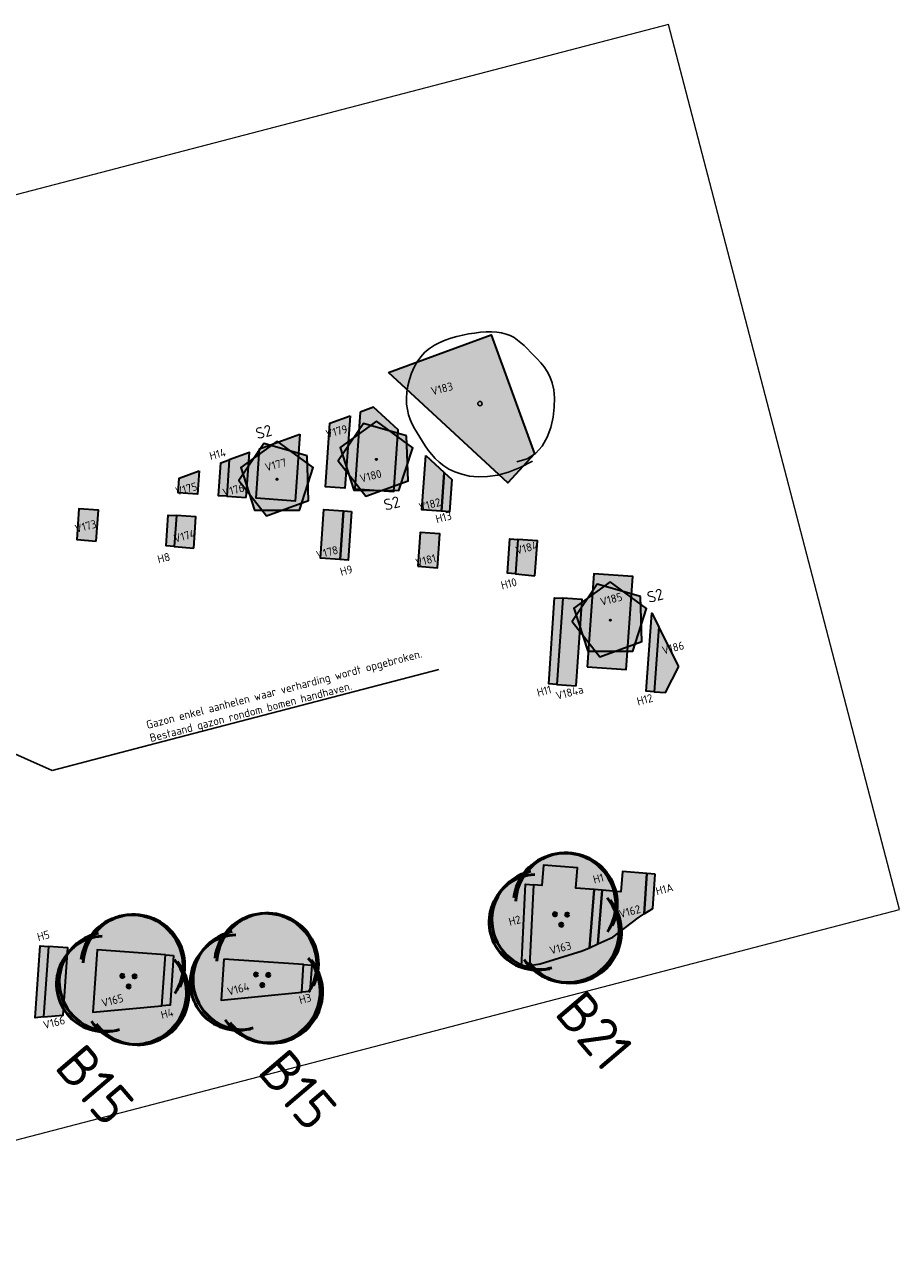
# Model space of a CAD drawing. Header units: metres. Extents: x 196682 to 197736, y 355562 to 356229.
# Tile 4 of 9: x 196856 to 196910, y 355929 to 356004. Entities that reach past the tile are written whole.
import ezdxf
from ezdxf import colors
from ezdxf.entities.mleader import LeaderData, LeaderLine
from ezdxf.enums import TextEntityAlignment as Align
from ezdxf.math import Vec2, Vec3

# ---------------------------------------------------------------- set-up
doc = ezdxf.new("R2010")
doc.units = ezdxf.units.M
doc.layers.get('0').update_dxf_attribs({"lineweight": 25})
doc.layers.get('Defpoints').update_dxf_attribs({"lineweight": 18})
for name, color, linetype, lineweight in [('B-WE-GR-BOOM-S', 90, 'Continuous', 25), ('N-WE-GR-BEPLANTINGSPLAN_VAK-G', 7, 'Continuous', 35), ('N-WE-GR-BEPLANTINGSPLAN_VAK-T25', 7, 'Continuous', 25), ('N-WE-GR-BOOM-MEERSTAMMIG_CERSIS SILIQUASTRUM-S', 90, 'Continuous', 50), ('N-WE-GR-BOOM-MEERSTAMMIG_TETRADIUM DANIELLII-S', 90, 'Continuous', 50), ('N-WE-GR-BOOM-T50', 130, 'Continuous', 50), ('N-WE-GR-BOOM_TYPE_MEERSTAMMIG-V', 74, 'Continuous', 18), ('N-WE-GR-HAAG-G', 90, 'GR-HAAG1', 35), ('N-WE-GR-HAAG-T25', 7, 'Continuous', 25), ('N-WE-GR-SOLITAIRE-S', 90, 'Continuous', 35), ('N-WE-GR-SOLITAIRE-T35', 50, 'Continuous', 35), ('X-XX-AL-T25', 7, 'Continuous', 25)]:
    doc.layers.add(name, color=color, linetype=linetype, lineweight=lineweight)
for name, color, linetype, lineweight, true_color in [('N-WE-GR-HAAG_HAAGSOORT_ILEX MESERVEAE BLUE MAID-V', 7, 'Continuous', 18, 0x46af9f), ('N-WE-GR-HAAG_HAAGSOORT_OSMANTHUS X BURKWOODII-V', 7, 'Continuous', 18, 0xb7d7ad), ('N-WE-GR-PLANTSOORT_DIERVILLA SESSILIFOLIA DISE-V', 7, 'Continuous', 18, 0x9e763c), ('N-WE-GR-PLANTSOORT_PACHYPHRAGMA MACROPHYLLA-V', 7, 'Continuous', 18, 0x90b30f), ('N-WE-GR-PLANTSOORT_POLYSTICHUM SETIFERUM HERRENHAUSEN-V', 7, 'Continuous', 18, 0x066f2d), ('N-WE-GR-PLANTSOORT_SYRINGA MEYERI PALIBIN-V', 7, 'Continuous', 18, 0xd586cd), ('N-WE-GR-PLANTSOORT_TRACHYSTEMON ORIENTALIS-V', 7, 'Continuous', 18, 0x9797c8)]:
    doc.layers.add(name, color=color, linetype=linetype, lineweight=lineweight, true_color=true_color)
doc.styles.add('NLCS-ISO-ANNOTATIEF-T25', font='NLCS-ISO.ttf', dxfattribs={"height": 2.5})
doc.styles.add('NLCS-ISO-ANNOTATIEF-T35', font='NLCS-ISO.ttf', dxfattribs={"height": 3.5})
doc.styles.add('NLCS-ISO-ANNOTATIEF-T50', font='NLCS-ISO.ttf', dxfattribs={"height": 5})
doc.styles.add('NLCS-ISO-M200-T25', font='NLCS-ISO.ttf', dxfattribs={"height": 0.5})
doc.linetypes.add('GR-HAAG1', pattern='A,6,[176,NLCS.SHX,S=0.125,R=0,X=0,Y=0],-2', length=8)

# ---------------------------------------------------------------- blocks, each defined once
blk = doc.blocks.new('*U12')
at = {"layer": 'N-WE-GR-BOOM_TYPE_MEERSTAMMIG-V', "transparency": 33554559}
h = blk.add_hatch(color=0, dxfattribs=at)
h.dxf.hatch_style = 1
edge = h.paths.add_edge_path()
edge.add_arc((0.211532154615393, 0.8425188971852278), 3.135577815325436, 93.64038299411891, 143.1024140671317, ccw=False)
edge.add_arc((0.3252963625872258, 0.8710675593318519), 3.116445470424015, -7.8174351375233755, 95.76152542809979, ccw=False)
edge.add_arc((0.5610959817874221, -0.8624326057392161), 3.138021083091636, -99.28060938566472, 24.66653753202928, ccw=False)
edge.add_arc((0.3772946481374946, -0.801345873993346), 3.174432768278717, 228.8862670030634, 264.1733238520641, ccw=False)
edge.add_arc((-1.479427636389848, -0.2671972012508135), 2.934861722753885, 136.0288976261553, 265.49259878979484, ccw=False)
edge.add_arc((-1.200640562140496, -0.1180649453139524), 3.04685361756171, 111.07022206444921, 141.6963342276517, ccw=False)
for centre in [(-0.3753502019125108, 0.2243562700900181), (0.3697888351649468, 0.197960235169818), (0.005561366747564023, -0.4223165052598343)]:
    blk.add_circle(centre, 0.1)
for centre, radius, start, end in [((0.2115321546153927, 0.8425188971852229), 3.135577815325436, 327.0452804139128, 172.7840000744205), ((0.3252963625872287, 0.8710675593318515), 3.116445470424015, 334.4695775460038, 176.9894234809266), ((-1.479427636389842, -0.267197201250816), 2.934861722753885, 92.7281548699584, 288.1512102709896), ((-1.200640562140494, -0.1180649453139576), 3.046853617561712, 102.3301081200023, 279.1685213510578), ((0.3772946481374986, -0.8013458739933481), 3.174432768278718, 213.4110397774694, 39.78985979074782), ((0.5610959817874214, -0.8624326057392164), 3.138021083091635, 216.0904443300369, 38.75757230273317)]:
    blk.add_arc(centre, radius, start, end)
blk = doc.blocks.new('*U14')
at = {"layer": 'N-WE-GR-SOLITAIRE-S', "transparency": 33554559}
h = blk.add_hatch(color=0, dxfattribs=at)
h.dxf.hatch_style = 1
h.paths.add_polyline_path([(1.641353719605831e-11, 2.343750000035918), (-0.3674370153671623, 2.07679138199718), (-0.8041650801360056, 2.201472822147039), (-1.385923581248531, 1.336817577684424), (-2.229038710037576, 0.7242585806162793), (-2.088690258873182, 0.2923104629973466), (-2.342225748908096, -0.08451392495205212), (-1.699663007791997, -0.9049923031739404), (-1.37762168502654, -1.896133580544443), (-0.9234445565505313, -1.896133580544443), (-0.6434100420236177, -2.253705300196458), (0.3354740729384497, -1.896133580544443), (1.37762168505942, -1.896133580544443), (1.517970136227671, -1.464185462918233), (1.944576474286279, -1.308352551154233), (1.906997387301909, -0.2668826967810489), (2.22903871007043, 0.724258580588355), (1.861601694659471, 0.9912171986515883), (1.84522439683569, 1.445098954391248), (0.8431151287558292, 1.731191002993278)])
at = {"flags": 128}
for points in [[(1.641353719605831e-11, 2.343750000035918), (-2.229038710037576, 0.7242585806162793), (-1.37762168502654, -1.896133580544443), (1.37762168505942, -1.896133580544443), (2.22903871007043, 0.724258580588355)], [(1.84522439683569, 1.445098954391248), (-0.8041650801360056, 2.201472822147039), (-2.342225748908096, -0.08451392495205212), (-0.6434100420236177, -2.253705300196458), (1.944576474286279, -1.308352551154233)]]:
    blk.add_lwpolyline(points, close=True, dxfattribs=at)
blk.add_circle((0, 0), 0.0375)
blk = doc.blocks.new('SGR-BOOM_09')
blk.add_lwpolyline([(-2.710739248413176, 3.837438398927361), (-3.390540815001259, 3.615178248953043), (-3.939121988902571, 3.222587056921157), (-4.366876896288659, 2.696796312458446), (-4.684199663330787, 2.074937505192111), (-4.901484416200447, 1.394142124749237), (-5.029125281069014, 0.691541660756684), (-5.07751638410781, 0.004267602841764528), (-5.057051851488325, -0.6305485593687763), (-4.977847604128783, -1.18375880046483), (-4.848906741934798, -1.658148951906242), (-4.678954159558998, -2.064488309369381), (-4.476714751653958, -2.41354616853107), (-4.250913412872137, -2.716091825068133), (-4.010275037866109, -2.982894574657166), (-3.763524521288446, -3.224723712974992), (-3.519386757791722, -3.452348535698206), (-3.284344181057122, -3.674130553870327), (-3.055909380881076, -3.888800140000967), (-2.829352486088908, -4.092679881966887), (-2.599943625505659, -4.282092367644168), (-2.362952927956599, -4.45336018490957), (-2.113650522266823, -4.602805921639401), (-1.847306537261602, -4.726752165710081), (-1.559191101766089, -4.821521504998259), (-1.245945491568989, -4.884451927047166), (-0.9096955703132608, -4.916943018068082), (-0.5539383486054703, -4.921409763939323), (-0.1821708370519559, -4.900267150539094), (0.2021099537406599, -4.855930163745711), (0.595407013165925, -4.790813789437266), (0.9942233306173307, -4.707333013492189), (1.395061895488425, -4.607902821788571), (1.794278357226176, -4.49391581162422), (2.187639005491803, -4.362675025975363), (2.57076278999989, -4.210461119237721), (2.939268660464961, -4.033554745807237), (3.288775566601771, -3.82823656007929), (3.614902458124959, -3.590787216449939), (3.913268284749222, -3.31748736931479), (4.179491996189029, -3.004617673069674), (4.409902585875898, -2.650610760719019), (4.603669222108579, -2.262507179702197), (4.760671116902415, -1.849499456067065), (4.880787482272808, -1.42078011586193), (4.963897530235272, -0.9855416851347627), (5.009880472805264, -0.55297668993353), (5.018615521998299, -0.1322776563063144), (4.989981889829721, 0.2673628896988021), (4.924618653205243, 0.6390091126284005), (4.826204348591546, 0.9847519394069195), (4.69917737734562, 1.308938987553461), (4.54797614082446, 1.615917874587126), (4.377039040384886, 1.910036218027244), (4.190804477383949, 2.195641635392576), (3.993710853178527, 2.477081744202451), (3.790196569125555, 2.75870416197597), (3.582779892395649, 3.043288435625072), (3.366298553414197, 3.32734182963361), (3.133670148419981, 3.605803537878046), (2.877812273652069, 3.873612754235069), (2.591642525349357, 4.125708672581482), (2.2680784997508, 4.357030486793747), (1.900037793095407, 4.562517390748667), (1.480438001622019, 4.737108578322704), (1.003802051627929, 4.874466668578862), (0.4710741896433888, 4.963147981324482), (-0.1151960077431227, 4.990432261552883), (-0.7524589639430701, 4.943599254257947), (-1.438165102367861, 4.809928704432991), (-2.169764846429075, 4.576700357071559), (-2.944708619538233, 4.231193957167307), (-3.760446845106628, 3.760689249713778)])
blk.add_circle((0, 0), 0.15)
blk = doc.blocks.new('_Dot')
at = {"color": 0, "linetype": 'ByBlock', "lineweight": -2}
blk.add_line((-0.5, 0), (-1, 0), dxfattribs=at)
at = {"color": 0, "linetype": 'ByBlock', "const_width": 0.5}
blk.add_lwpolyline([(-0.25, 0, 1), (0.25, 0, 1)], format="xyb", close=True, dxfattribs=at)

msp = doc.modelspace()

# ---------------------------------------------------------------- hatches: boundary and pattern name
at = {"layer": 'N-WE-GR-HAAG_HAAGSOORT_ILEX MESERVEAE BLUE MAID-V'}
h = msp.add_hatch(color=256, dxfattribs=at)
h.dxf.hatch_style = 1
h.paths.add_polyline_path([(196868.4391465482, 355977.5308822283), (196868.2836259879, 355975.2962157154), (196867.7848775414, 355975.3315768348), (196867.9249036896, 355977.3436049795)])
h = msp.add_hatch(color=256, dxfattribs=at)
h.dxf.hatch_style = 1
h.paths.add_polyline_path([(196882.0876783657, 355976.3151920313), (196881.9504264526, 355974.3430267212), (196881.4517752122, 355974.3797845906), (196881.6167761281, 355976.7506738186)])
h = msp.add_hatch(color=256, dxfattribs=at)
h.dxf.hatch_style = 1
h.paths.add_polyline_path([(196875.9372757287, 355974.3625960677), (196875.7288519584, 355971.3677661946), (196875.2303962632, 355971.4073338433), (196875.4384821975, 355974.3973093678)])
h = msp.add_hatch(color=256, dxfattribs=at)
h.dxf.hatch_style = 1
h.paths.add_polyline_path([(196865.1936675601, 355974.107873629), (196865.0639892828, 355972.2063662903), (196864.563006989, 355972.2477965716), (196864.6948740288, 355974.1425869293)])
h = msp.add_hatch(color=256, dxfattribs=at)
h.dxf.hatch_style = 1
h.paths.add_polyline_path([(196886.1429958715, 355972.6499150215), (196885.9952743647, 355970.5273126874), (196885.4970681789, 355970.5704655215), (196885.6442023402, 355972.6846283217)])
h = msp.add_hatch(color=256, dxfattribs=at)
h.dxf.hatch_style = 1
h.paths.add_polyline_path([(196888.8988641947, 355969.0377344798), (196888.5312587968, 355963.7556324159), (196888.0482260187, 355963.7876556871), (196888.3985948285, 355969.07255049)])
h = msp.add_hatch(color=256, dxfattribs=at)
h.dxf.hatch_style = 1
h.paths.add_polyline_path([(196894.7907130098, 355967.2751845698), (196894.514651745, 355963.3068438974), (196894.0117544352, 355963.3427356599), (196894.3532371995, 355968.1299361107)])
at = {"layer": 'N-WE-GR-HAAG_HAAGSOORT_OSMANTHUS X BURKWOODII-V'}
h = msp.add_hatch(color=256, dxfattribs=at)
h.dxf.hatch_style = 1
h.paths.add_polyline_path([(196893.8912522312, 355949.6686013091), (196894.416047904, 355950.0075113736), (196894.5624799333, 355952.1115852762), (196894.0640549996, 355952.1515949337)])
h = msp.add_hatch(color=256, dxfattribs=at)
h.dxf.hatch_style = 1
h.paths.add_polyline_path([(196887.1093251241, 355951.4567039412), (196886.8649851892, 355946.5014547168), (196886.3601023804, 355946.4147504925), (196886.6106913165, 355951.4967303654)])
h = msp.add_hatch(color=256, dxfattribs=at)
h.dxf.hatch_style = 1
h.paths.add_polyline_path([(196890.5348100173, 355947.5980817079), (196891.0549597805, 355947.829063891), (196891.3190325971, 355951.1187815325), (196890.8206357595, 355951.1587889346)])
h = msp.add_hatch(color=256, dxfattribs=at)
h.dxf.hatch_style = 1
h.paths.add_polyline_path([(196857.339985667, 355947.6809502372), (196857.0382842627, 355943.3458190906), (196856.5337592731, 355943.2981773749), (196856.8413033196, 355947.7172611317)])
h = msp.add_hatch(color=256, dxfattribs=at)
h.dxf.hatch_style = 1
h.paths.add_polyline_path([(196865.0210313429, 355947.1216650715), (196864.8163680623, 355944.0802946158), (196864.3034441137, 355944.0318597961), (196864.5210114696, 355947.1580733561)])
h = msp.add_hatch(color=256, dxfattribs=at)
h.dxf.hatch_style = 1
h.paths.add_polyline_path([(196873.4992244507, 355946.532219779), (196873.3883616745, 355944.9097624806), (196872.8809926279, 355944.8602428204), (196873.0003880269, 355946.5663053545)])
at = {"layer": 'N-WE-GR-PLANTSOORT_DIERVILLA SESSILIFOLIA DISE-V'}
h = msp.add_hatch(color=256, dxfattribs=at)
h.dxf.hatch_style = 1
h.paths.add_polyline_path([(196890.5348100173, 355947.5980817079), (196890.8206357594, 355951.1587889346), (196889.7088998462, 355951.2480304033), (196889.8088498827, 355952.4931695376), (196887.7150044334, 355952.6612470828), (196887.6150528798, 355951.4161080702), (196887.1093251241, 355951.4567039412), (196886.8649851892, 355946.5014547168), (196887.5129770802, 355946.6127352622), (196890.0863818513, 355947.3989488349)])
h = msp.add_hatch(color=256, dxfattribs=at)
h.dxf.hatch_style = 1
h.paths.add_polyline_path([(196864.5210114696, 355947.1580733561), (196860.3320797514, 355947.4630848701), (196860.0654342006, 355943.6316693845), (196864.2933106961, 355944.0309029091)])
h = msp.add_hatch(color=256, dxfattribs=at)
h.dxf.hatch_style = 1
h.paths.add_polyline_path([(196868.1115243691, 355946.89663489), (196867.9362152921, 355944.3776282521), (196872.8809926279, 355944.8602428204), (196873.0002503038, 355946.5643374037)])
at = {"layer": 'N-WE-GR-PLANTSOORT_PACHYPHRAGMA MACROPHYLLA-V'}
h = msp.add_hatch(color=256, dxfattribs=at)
h.dxf.hatch_style = 1
h.paths.add_polyline_path([(196875.8442437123, 355980.2276746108), (196875.5356794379, 355975.7939312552), (196874.338574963, 355975.8772431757), (196874.6100608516, 355979.7782092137)])
h = msp.add_hatch(color=256, dxfattribs=at)
h.dxf.hatch_style = 1
h.paths.add_polyline_path([(196869.4807304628, 355975.2129037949), (196869.6733294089, 355977.9803476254), (196868.4391465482, 355977.5308822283), (196868.2836259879, 355975.2962157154)])
h = msp.add_hatch(color=256, dxfattribs=at)
h.dxf.hatch_style = 1
h.paths.add_polyline_path([(196880.4866107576, 355977.7958301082), (196881.6167761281, 355976.7506738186), (196881.4517752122, 355974.3797845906), (196880.2546707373, 355974.4630965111)])
h = msp.add_hatch(color=256, dxfattribs=at)
h.dxf.hatch_style = 1
h.paths.add_polyline_path([(196860.2728089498, 355972.5380879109), (196860.4052496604, 355974.4411213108), (196859.2081451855, 355974.5244332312), (196859.077396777, 355972.6457164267)])
h = msp.add_hatch(color=256, dxfattribs=at)
h.dxf.hatch_style = 1
h.paths.add_polyline_path([(196866.2573672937, 355972.1076762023), (196866.390772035, 355974.0245617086), (196865.1936675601, 355974.107873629), (196865.0639892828, 355972.2063662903)])
h = msp.add_hatch(color=256, dxfattribs=at)
h.dxf.hatch_style = 1
h.paths.add_polyline_path([(196887.1909692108, 355970.4237458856), (196887.3401003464, 355972.566603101), (196886.1429958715, 355972.6499150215), (196885.9952743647, 355970.5273126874)])
at = {"layer": 'N-WE-GR-PLANTSOORT_POLYSTICHUM SETIFERUM HERRENHAUSEN-V'}
h = msp.add_hatch(color=256, dxfattribs=at)
h.dxf.hatch_style = 1
h.paths.add_polyline_path([(196878.2094411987, 355982.8982580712), (196884.5074382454, 355985.1918661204), (196887.1640912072, 355977.896987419), (196885.5291793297, 355976.1290979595)])
h = msp.add_hatch(color=256, dxfattribs=at)
h.dxf.hatch_style = 1
h.paths.add_polyline_path([(196872.7587865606, 355979.1040111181), (196872.4734916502, 355975.0046239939), (196870.0785646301, 355975.1712978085), (196870.2896805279, 355978.204810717)])
h = msp.add_hatch(color=256, dxfattribs=at)
h.dxf.hatch_style = 1
h.paths.add_polyline_path([(196866.5878722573, 355976.8566841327), (196866.4879692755, 355975.421183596), (196865.2908648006, 355975.5044955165), (196865.3536893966, 355976.4072187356)])
h = msp.add_hatch(color=256, dxfattribs=at)
h.dxf.hatch_style = 1
h.paths.add_polyline_path([(196875.4384821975, 355974.3973093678), (196875.2303962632, 355971.4073338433), (196874.034102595, 355971.5022962), (196874.2413777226, 355974.4806212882)])
h = msp.add_hatch(color=256, dxfattribs=at)
h.dxf.hatch_style = 1
h.paths.add_polyline_path([(196889.7278595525, 355963.6650825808), (196890.0959686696, 355968.9544225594), (196888.8990718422, 355969.0377200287), (196888.5324987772, 355963.7555385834)])
h = msp.add_hatch(color=256, dxfattribs=at)
h.dxf.hatch_style = 1
h.paths.add_polyline_path([(196896.0295059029, 355964.8547990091), (196894.7907130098, 355967.2751845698), (196894.514651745, 355963.3068438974), (196895.1952567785, 355963.2582691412)])
at = {"layer": 'N-WE-GR-PLANTSOORT_SYRINGA MEYERI PALIBIN-V'}
h = msp.add_hatch(color=256, dxfattribs=at)
h.dxf.hatch_style = 1
h.paths.add_polyline_path([(196891.3190325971, 355951.1187815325), (196891.0549597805, 355947.829063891), (196891.9671407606, 355948.2341348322), (196893.5315342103, 355949.4362974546), (196893.8912522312, 355949.6686013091), (196894.0640549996, 355952.1515949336), (196892.5599643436, 355952.2723315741), (196892.4600143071, 355951.0271924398)])
h = msp.add_hatch(color=256, dxfattribs=at)
h.dxf.hatch_style = 1
h.paths.add_polyline_path([(196857.0382842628, 355943.3458190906), (196858.2486612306, 355943.4601135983), (196858.5350196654, 355947.5939354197), (196857.339985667, 355947.6809502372)])
at = {"layer": 'N-WE-GR-PLANTSOORT_TRACHYSTEMON ORIENTALIS-V'}
h = msp.add_hatch(color=256, dxfattribs=at)
h.dxf.hatch_style = 1
h.paths.add_polyline_path([(196876.4613351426, 355980.4524073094), (196876.1342316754, 355975.752275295), (196878.5284406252, 355975.5856514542), (196878.791362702, 355979.3635645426), (196877.288298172, 355980.753571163)])
h = msp.add_hatch(color=256, dxfattribs=at)
h.dxf.hatch_style = 1
h.paths.add_polyline_path([(196880.0140055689, 355971.0049917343), (196881.2070929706, 355970.910054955), (196881.3545779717, 355972.9831627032), (196880.1574734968, 355973.0664746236)])
h = msp.add_hatch(color=256, dxfattribs=at)
h.dxf.hatch_style = 1
h.paths.add_polyline_path([(196890.4032027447, 355964.8241951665), (196892.7974116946, 355964.6575713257), (196893.2021395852, 355970.3757686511), (196890.8081303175, 355970.5452140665)])

# ---------------------------------------------------------------- linework, layer by layer
at = {"layer": 'Defpoints'}
msp.add_lwpolyline([(196828.1896402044, 355928.7184613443), (196909.5520083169, 355949.9370903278), (196895.3912831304, 356004.236080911), (196814.0289150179, 355983.0174519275)], close=True, dxfattribs=at)
at = {"layer": 'N-WE-GR-BEPLANTINGSPLAN_VAK-G'}
for points in [[(196878.2094411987, 355982.8982580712), (196884.5074382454, 355985.1918661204), (196887.1640912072, 355977.896987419), (196885.5291793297, 355976.1290979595)], [(196876.4613351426, 355980.4524073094), (196876.1342316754, 355975.752275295), (196878.5284406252, 355975.5856514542), (196878.791362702, 355979.3635645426), (196877.288298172, 355980.753571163)], [(196875.8442437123, 355980.2276746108), (196875.5356794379, 355975.7939312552), (196874.338574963, 355975.8772431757), (196874.6100608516, 355979.7782092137)], [(196872.7587865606, 355979.1040111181), (196872.4734916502, 355975.0046239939), (196870.0785646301, 355975.1712978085), (196870.2896805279, 355978.204810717)], [(196869.4807304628, 355975.2129037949), (196869.6733294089, 355977.9803476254), (196868.4391465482, 355977.5308822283), (196868.2836259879, 355975.2962157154)], [(196880.4866107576, 355977.7958301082), (196881.6167761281, 355976.7506738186), (196881.4517752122, 355974.3797845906), (196880.2546707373, 355974.4630965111)], [(196866.5878722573, 355976.8566841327), (196866.4879692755, 355975.421183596), (196865.2908648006, 355975.5044955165), (196865.3536893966, 355976.4072187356)], [(196860.2728089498, 355972.5380879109), (196860.4052496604, 355974.4411213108), (196859.2081451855, 355974.5244332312), (196859.077396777, 355972.6457164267)], [(196875.4384821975, 355974.3973093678), (196875.2303962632, 355971.4073338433), (196874.034102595, 355971.5022962), (196874.2413777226, 355974.4806212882)], [(196866.2573672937, 355972.1076762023), (196866.390772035, 355974.0245617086), (196865.1936675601, 355974.107873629), (196865.0639892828, 355972.2063662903)], [(196880.0140055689, 355971.0049917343), (196881.2070929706, 355970.910054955), (196881.3545779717, 355972.9831627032), (196880.1574734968, 355973.0664746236)], [(196887.1909692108, 355970.4237458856), (196887.3401003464, 355972.566603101), (196886.1429958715, 355972.6499150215), (196885.9952743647, 355970.5273126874)], [(196890.4032027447, 355964.8241951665), (196892.7974116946, 355964.6575713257), (196893.2021395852, 355970.3757686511), (196890.8081303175, 355970.5452140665)], [(196889.7278595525, 355963.6650825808), (196890.0959686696, 355968.9544225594), (196888.8990718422, 355969.0377200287), (196888.5324987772, 355963.7555385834)], [(196896.0295059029, 355964.8547990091), (196894.7907130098, 355967.2751845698), (196894.514651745, 355963.3068438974), (196895.1952567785, 355963.2582691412)], [(196890.5348100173, 355947.5980817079), (196890.8206357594, 355951.1587889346), (196889.7088998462, 355951.2480304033), (196889.8088498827, 355952.4931695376), (196887.7150044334, 355952.6612470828), (196887.6150528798, 355951.4161080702), (196887.1093251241, 355951.4567039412), (196886.8649851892, 355946.5014547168), (196887.5129770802, 355946.6127352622), (196890.0863818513, 355947.3989488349)], [(196891.3190325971, 355951.1187815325), (196891.0549597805, 355947.829063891), (196891.9671407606, 355948.2341348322), (196893.5315342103, 355949.4362974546), (196893.8912522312, 355949.6686013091), (196894.0640549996, 355952.1515949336), (196892.5599643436, 355952.2723315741), (196892.4600143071, 355951.0271924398)], [(196857.0382842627, 355943.3458190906), (196858.2486612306, 355943.4601135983), (196858.5350196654, 355947.5939354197), (196857.339985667, 355947.6809502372), (196857.0382842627, 355943.3458190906)], [(196864.5210114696, 355947.1580733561), (196860.3320797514, 355947.4630848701), (196860.0654342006, 355943.6316693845), (196864.2933106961, 355944.0309029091)], [(196868.1115243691, 355946.89663489), (196867.9362152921, 355944.3776282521), (196872.8809926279, 355944.8602428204), (196873.0002503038, 355946.5643374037)]]:
    msp.add_lwpolyline(points, close=True, dxfattribs=at)
at = {"layer": 'N-WE-GR-HAAG-G', "ltscale": 0.1, "flags": 128}
for points in [[(196868.4391465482, 355977.5308822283), (196868.2836259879, 355975.2962157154), (196867.7848775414, 355975.3315768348), (196867.9249036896, 355977.3436049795)], [(196882.0876783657, 355976.3151920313), (196881.9504264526, 355974.3430267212), (196881.4517752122, 355974.3797845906), (196881.6167761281, 355976.7506738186)], [(196875.9372757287, 355974.3625960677), (196875.7288519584, 355971.3677661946), (196875.2303962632, 355971.4073338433), (196875.4384821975, 355974.3973093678)], [(196865.1936675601, 355974.107873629), (196865.0639892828, 355972.2063662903), (196864.563006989, 355972.2477965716), (196864.6948740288, 355974.1425869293)], [(196886.1429958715, 355972.6499150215), (196885.9952743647, 355970.5273126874), (196885.4970681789, 355970.5704655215), (196885.6442023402, 355972.6846283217)], [(196888.8988641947, 355969.0377344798), (196888.5312587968, 355963.7556324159), (196888.0482260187, 355963.7876556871), (196888.3985948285, 355969.07255049)], [(196894.7907130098, 355967.2751845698), (196894.514651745, 355963.3068438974), (196894.0117544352, 355963.3427356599), (196894.3532371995, 355968.1299361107)], [(196894.5624799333, 355952.1115852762), (196894.0640549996, 355952.1515949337), (196893.8912522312, 355949.6686013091), (196894.416047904, 355950.0075113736), (196894.5624799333, 355952.1115852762)], [(196887.1093251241, 355951.4567039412), (196886.8649851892, 355946.5014547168), (196886.3601023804, 355946.4147504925), (196886.6106913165, 355951.4967303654)], [(196891.3190325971, 355951.1187815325), (196890.8206357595, 355951.1587889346), (196890.5348100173, 355947.5980817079), (196891.0549597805, 355947.829063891), (196891.3190325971, 355951.1187815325)], [(196857.339985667, 355947.6809502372), (196857.0382842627, 355943.3458190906), (196856.5337592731, 355943.2981773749), (196856.8413033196, 355947.7172611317)], [(196865.0210313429, 355947.1216650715), (196864.8163680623, 355944.0802946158), (196864.3034441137, 355944.0318597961), (196864.5210114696, 355947.1580733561)], [(196873.4992244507, 355946.532219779), (196873.3883616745, 355944.9097624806), (196872.8809926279, 355944.8602428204), (196873.0003880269, 355946.5663053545)]]:
    msp.add_lwpolyline(points, close=True, dxfattribs=at)

# ---------------------------------------------------------------- block references
at = {"layer": 'B-WE-GR-BOOM-S', "xscale": 0.9000000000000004, "yscale": 0.9000000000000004, "zscale": 0.9000000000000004, "rotation": 177.2882798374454}
msp.add_blockref('SGR-BOOM_09', (196883.8158241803, 355980.9816441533), dxfattribs=at)
at = {"layer": 'N-WE-GR-BOOM-MEERSTAMMIG_CERSIS SILIQUASTRUM-S', "color": 213, "true_color": 0xde3bf7}
for p in [(196862.2569127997, 355945.6404007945), (196870.4605311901, 355945.7287791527)]:
    msp.add_blockref('*U12', p, dxfattribs=at)
at = {"layer": 'N-WE-GR-BOOM-MEERSTAMMIG_TETRADIUM DANIELLII-S', "color": 74, "true_color": 0x3eab26}
msp.add_blockref('*U12', (196888.7990448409, 355949.4276864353), dxfattribs=at)
at = {"layer": 'N-WE-GR-SOLITAIRE-S', "color": 116, "true_color": 0x136734, "rotation": 359.9041472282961}
for p in [(196877.4627971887, 355977.5579199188), (196871.3631343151, 355976.3395848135), (196891.8127520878, 355967.6961285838)]:
    msp.add_blockref('*U14', p, dxfattribs=at)

# ---------------------------------------------------------------- texts
at = {"layer": 'N-WE-GR-BEPLANTINGSPLAN_VAK-T25', "style": 'NLCS-ISO-ANNOTATIEF-T25'}
for s, p in [('V183', (196880.8873882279, 355981.4846047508)), ('V179', (196874.4266927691, 355978.8644543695)), ('V177', (196870.695373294, 355976.8137304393)), ('V180', (196876.5135676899, 355976.1254884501)), ('V175', (196865.2082886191, 355975.3396600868)), ('V176', (196868.1022075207, 355975.259305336)), ('V182', (196880.1434666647, 355974.376305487)), ('V173', (196859.0410470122, 355973.0434539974)), ('V174', (196865.0992389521, 355972.442346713)), ('V178', (196873.8427204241, 355971.440755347)), ('V184', (196886.0693277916, 355971.7099593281)), ('V181', (196879.9429561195, 355970.9610850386)), ('V185', (196891.2675764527, 355968.5621770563)), ('V186', (196895.0607911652, 355965.5805227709)), ('V184a', (196888.5419123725, 355962.7955263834)), ('V162', (196892.4200123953, 355949.4106722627)), ('V163', (196888.160471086, 355947.1690359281)), ('V165', (196860.668506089, 355943.9425074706)), ('V164', (196868.3856283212, 355944.647371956)), ('V166', (196857.0902234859, 355942.5918016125))]:
    msp.add_text(s, height=0.5, rotation=14.61669595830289, dxfattribs=at).set_placement(p)
at = {"layer": 'N-WE-GR-BOOM-T50', "style": 'NLCS-ISO-ANNOTATIEF-T50'}
for s, p in [('B21', (196888.31584791, 355943.5442785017)), ('B15', (196857.635735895, 355940.2524236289)), ('B15', (196870.0812491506, 355939.9469250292))]:
    msp.add_text(s, height=2.5, rotation=310.4143879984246, dxfattribs=at).set_placement(p)
at = {"layer": 'N-WE-GR-HAAG-T25', "style": 'NLCS-ISO-ANNOTATIEF-T25'}
for s, p in [('H14', (196867.7194564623, 355977.8820804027)), ('H13', (196881.5868800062, 355974.0059015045)), ('H8', (196864.4144535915, 355971.5097461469)), ('H9', (196875.6143243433, 355970.7445325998)), ('H10', (196885.5894234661, 355969.9357030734)), ('H11', (196887.7527803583, 355963.3465868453)), ('H12', (196893.9300422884, 355962.8164178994)), ('H1', (196891.0843597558, 355951.841695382)), ('H1A', (196895.1351885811, 355951.1853906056)), ('H2', (196885.9495623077, 355949.2606669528)), ('H5', (196857.0292131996, 355948.3346026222)), ('H3', (196873.091914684, 355944.4632519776)), ('H4', (196864.6191389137, 355943.5581618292))]:
    msp.add_text(s, height=0.5, rotation=14.61669595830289, dxfattribs=at).set_placement(p, align=Align.MIDDLE)
at = {"layer": 'N-WE-GR-SOLITAIRE-T35', "style": 'NLCS-ISO-ANNOTATIEF-T35'}
for p in [(196870.1645796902, 355978.7856286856), (196878.020153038, 355974.4020019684), (196894.1792621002, 355968.7369345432)]:
    msp.add_text('S2', height=0.7000000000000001, rotation=14.61669595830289, dxfattribs=at).set_placement(p)

# ---------------------------------------------------------------- leaders
at = {"layer": 'X-XX-AL-T25'}
ml = msp.add_multileader_mtext('Standard', dxfattribs=at)
ml.set_content('Gazon enkel aanhelen waar verharding wordt opgebroken. Bestaand gazon rondom bomen handhaven.', color=256, style='NLCS-ISO-M200-T25')
ml.set_leader_properties(color=256, linetype='ByLayer', lineweight=-1)
ml.set_arrow_properties(name='DOT')
ml.build(insert=Vec2(0, 0))
ml.multileader.update_dxf_attribs({"text_left_attachment_type": 5, "text_right_attachment_type": 5, "dogleg_length": 0.5, "arrow_head_size": 0.5})
ctx = ml.context
ctx.base_point, ctx.char_height, ctx.arrow_head_size, ctx.landing_gap_size, ctx.plane_origin, ctx.plane_x_axis, ctx.plane_y_axis = Vec3(196863.4932067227, 355960.0191966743), 0.5, 0.5, 0.18, Vec3(196846.8364037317, 355954.8557809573), Vec3(0.9676211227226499, 0.2524071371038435), Vec3(-0.2524071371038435, 0.9676211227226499)
ctx.left_attachment, ctx.right_attachment = 5, 5
notes = []
notes.append((ctx, [(0, (1, 1, 0), (196857.5598735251, 355958.4714672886), (0.9676211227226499, 0.2524071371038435), 6.131876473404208, [(2, [(196846.8364037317, 355954.8557809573), (196840.3048858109, 355969.5416400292), (196833.5455294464, 355969.1673725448)], 0, [])])]))
ctx.mtext.insert, ctx.mtext.text_direction, ctx.mtext.rotation, ctx.mtext.width, ctx.mtext.flow_direction = Vec3(196863.2929746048, 355961.4999346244), Vec3(0.9676211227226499, 0.2524071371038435), 0.255167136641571, 18.04157225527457, 5
for ctx, leaders in notes:
    for number, flags, end, landing, length, lines in leaders:
        leader = LeaderData()
        leader.index, (leader.has_last_leader_line, leader.has_dogleg_vector, leader.attachment_direction) = number, flags
        leader.last_leader_point, leader.dogleg_vector, leader.dogleg_length = Vec3(end), Vec3(landing), length
        for number, points, colour, breaks in lines:
            line = LeaderLine()
            line.index, line.vertices, line.color, line.breaks = number, Vec3.list(points), colors.encode_raw_color(colour), breaks
            leader.lines.append(line)
        ctx.leaders.append(leader)

doc.saveas('drawing.dxf')
